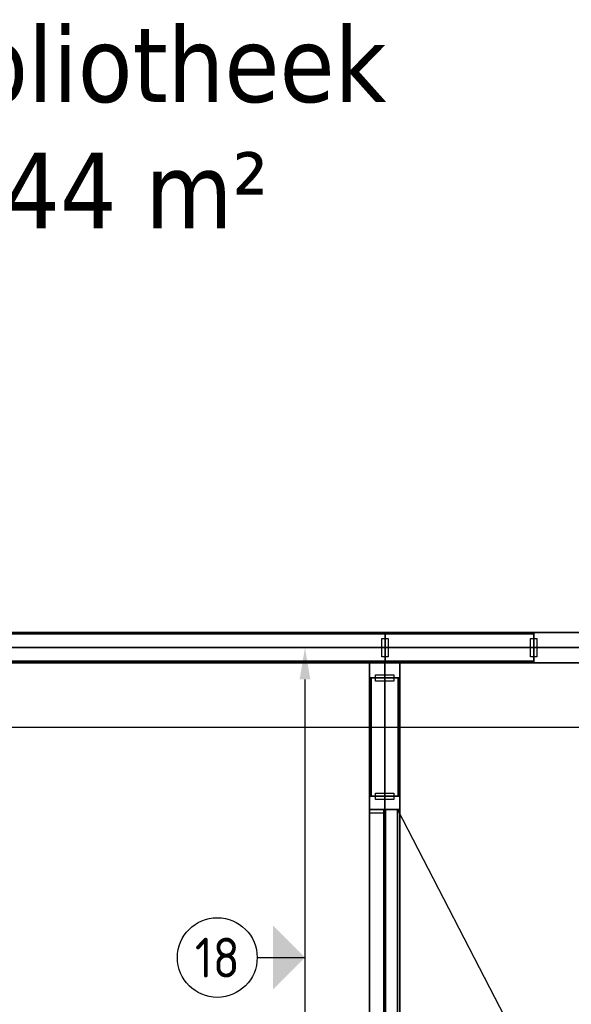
# Model space of a CAD drawing. Extents: x 3165 to 57695, y -7842 to 39081.
# Tile 215 of 248: x 49205 to 50935, y 29208 to 32299. Entities that reach past the tile are written whole.
import ezdxf
from ezdxf.enums import TextEntityAlignment as Align

# ---------------------------------------------------------------- set-up
doc = ezdxf.new("R2010")
doc.units = 0
doc.header["$LTSCALE"] = 50
doc.header["$PDSIZE"] = -5
doc.linetypes.add('HIDDEN2', pattern=[4.7625, 3.175, -1.5875])
doc.linetypes.add('Onderlegger 3e verdieping$0$stramien', pattern=[22.225, 12.7, -3.175, 3.175, -3.175])
doc.layers.get('0').update_dxf_attribs({"linetype": 'CONTINUOUS'})
doc.layers.get('DEFPOINTS').update_dxf_attribs({"linetype": 'CONTINUOUS'})
for name, color, linetype in [('AS-A38--_F----5', 2, 'CONTINUOUS'), ('AS-A38--_F---4-', 9, 'CONTINUOUS'), ('AS-A38-L_F----5', 7, 'CONTINUOUS'), ('AS-I38-E_F----5_Deuren', 7, 'CONTINUOUS'), ('AS-I38-M_F----5_Deurmodulen', 7, 'CONTINUOUS'), ('AS-I38-M_F----5_Muuraansluitingen', 7, 'CONTINUOUS'), ('AS-I38-M_F----5_Wandmodulen', 7, 'CONTINUOUS'), ('AS-L32--_F----5', 84, 'CONTINUOUS'), ('AS-L32--_F---4-', 84, 'CONTINUOUS'), ('AS-L32--_F-23--', 84, 'CONTINUOUS'), ('AS-L32--_F123--', 84, 'CONTINUOUS'), ('AS-L38--', 7, 'CONTINUOUS'), ('AS-L38--_F----5', 7, 'CONTINUOUS'), ('AS-L38--_F---4-', 7, 'CONTINUOUS'), ('AS-L38--_F-23--', 3, 'CONTINUOUS'), ('AS-L38--_F1----', 2, 'CONTINUOUS'), ('AS-L38--_F1-----', 2, 'CONTINUOUS'), ('AS-L38--_F123--', 7, 'CONTINUOUS'), ('AS-L38GL_F---4-', 2, 'CONTINUOUS'), ('AS-L38GL_F123--', 3, 'CONTINUOUS'), ('AS-M38--_F123--_Wandlengte', 1, 'CONTINUOUS'), ('AS-T38--_F----5', 7, 'CONTINUOUS'), ('AS-T38--_F-23--', 7, 'CONTINUOUS')]:
    doc.layers.add(name, color=color, linetype=linetype)
doc.layers.add('AS-I38-1_F----5', color=2, linetype='CONTINUOUS', plot=False)
doc.layers.add('IWHARTWAND', color=6, linetype='CONTINUOUS', plot=False)
doc.layers.add('Onderlegger 3e verdieping$0$A-AREA-IDEN', color=8, linetype='CONTINUOUS', lineweight=18)
doc.layers.add('Onderlegger 3e verdieping$0$S-GRID', color=8, linetype='CONTINUOUS', lineweight=18)
doc.styles.add('Onderlegger 3e verdieping$0$Tahoma_1', font='TAHOMA.TTF', dxfattribs={"height": 238.040123})
doc.styles.get("Standard").update_dxf_attribs({"font": 'isocp.shx'})
doc.dimstyles.new('CWall_F2_Wandlengte', dxfattribs={"dimscale": 50, "dimtxt": 2.5, "dimasz": 2, "dimexe": 1, "dimexo": 1, "dimgap": 0.5, "dimtad": 1, "dimdec": 0, "dimdsep": 46, "dimtxsty": 'Standard', "dimcen": 2.5, "dimclrt": 2, "dimadec": 0, "dimazin": 0, "dimtfac": 1, "dimtdec": 0, "dimtix": 1, "dimtmove": 2, "dimatfit": 0, "dimfxl": 0, "dimtolj": 1, "dimtzin": 0, "dimarcsym": 0})
pattern_1 = [(60, (160, 370), (-43300, 25000), [300, -50000]), (60, (230, 444), (-43300, 25000), [100, -50000]), (60, (187, 470), (-43300, 25000), [100, -50000]), (150, (320, 450), (-25000, -43300), [200, -50000])]
pattern_2 = [(60, (160, 1230), (-43300, 25000), [300, -50000]), (60, (230, 1304), (-43300, 25000), [100, -50000]), (60, (187, 1330), (-43300, 25000), [100, -50000]), (150, (320, 1310), (-25000, -43300), [200, -50000])]
pattern_3 = [(0, (233.25, 1360), (29.766, 59.531), [0, -59.531])]
pattern_4 = [(60, (160, 2090), (-43300, 25000), [300, -50000]), (60, (230, 2164), (-43300, 25000), [100, -50000]), (60, (187, 2190), (-43300, 25000), [100, -50000]), (150, (320, 2170), (-25000, -43300), [200, -50000])]
pattern_5 = [(60, (110, 2090), (-43300, 25000), [300, -50000]), (60, (180, 2164), (-43300, 25000), [100, -50000]), (60, (140, 2190), (-43300, 25000), [100, -50000]), (150, (270, 2170), (-25000, -43300), [200, -50000])]
pattern_6 = [(0, (185.75, 1360), (29.766, 59.531), [0, -59.531])]
pattern_7 = [(60, (110, 1230), (-43300, 25000), [300, -50000]), (60, (180, 1304), (-43300, 25000), [100, -50000]), (60, (140, 1330), (-43300, 25000), [100, -50000]), (150, (270, 1310), (-25000, -43300), [200, -50000])]
pattern_8 = [(60, (110, 370), (-43300, 25000), [300, -50000]), (60, (180, 444), (-43300, 25000), [100, -50000]), (60, (140, 470), (-43300, 25000), [100, -50000]), (150, (270, 450), (-25000, -43300), [200, -50000])]
pattern_9 = [(60, (686, 370), (-43300, 25000), [300, -50000]), (60, (760, 444), (-43300, 25000), [100, -50000]), (60, (714, 470), (-43300, 25000), [100, -50000]), (150, (850, 450), (-25000, -43300), [200, -50000])]
pattern_10 = [(60, (686, 1230), (-43300, 25000), [300, -50000]), (60, (760, 1304), (-43300, 25000), [100, -50000]), (60, (714, 1330), (-43300, 25000), [100, -50000]), (150, (850, 1310), (-25000, -43300), [200, -50000])]
pattern_11 = [(0, (761, 1360), (29.7656, 59.5312), [0, -59.5312])]
pattern_12 = [(60, (686, 2090), (-43300, 25000), [300, -50000]), (60, (760, 2164), (-43300, 25000), [100, -50000]), (60, (714, 2190), (-43300, 25000), [100, -50000]), (150, (850, 2170), (-25000, -43300), [200, -50000])]

# ---------------------------------------------------------------- blocks, each defined once
blk = doc.blocks.new('Onderlegger 3e verdieping')
at = {"layer": 'Onderlegger 3e verdieping$0$S-GRID', "linetype": 'Onderlegger 3e verdieping$0$stramien'}
blk.add_line((3164.6, 30328.2), (56107.8, 30328.2), dxfattribs=at)
at = {"layer": 'Onderlegger 3e verdieping$0$A-AREA-IDEN', "insert": (49568.6, 32278.9), "char_height": 238.04, "width": 1890, "attachment_point": 2, "line_spacing_factor": 1.000232, "style": 'Onderlegger 3e verdieping$0$Tahoma_1'}
blk.add_mtext('Bibliotheek\\P44 m²', dxfattribs=at)
blk = doc.blocks.new('BvnAans-_CTA01')
at = {"layer": 'AS-L38--_F----5', "color": 0, "invisible_edges": 10}
blk.add_3dface([(0, 0), (1, 0), (1, 0, 1), (0, 0, 1)], dxfattribs=at)
at = {"layer": 'AS-L38--_F---4-', "invisible_edges": 10}
for points in [[(0, 0.5), (1, 0.5), (1, 0.5, 1), (0, 0.5, 1)], [(0, -0.5), (1, -0.5), (1, -0.5, 1), (0, -0.5, 1)]]:
    blk.add_3dface(points, dxfattribs=at)
at = {"layer": 'AS-L38--_F---4-'}
blk.add_3dface([(0, -0.5, 1), (0, 0.5, 1), (1, 0.5, 1), (1, -0.5, 1)], dxfattribs=at)
blk = doc.blocks.new('OndrAans_CTA01')
at = {"layer": 'AS-L38--_F----5', "color": 0, "invisible_edges": 10}
blk.add_3dface([(0, 0), (1, 0), (1, 0, 1), (0, 0, 1)], dxfattribs=at)
at = {"layer": 'AS-L38--_F---4-', "invisible_edges": 10}
for points in [[(0, 0.5), (1, 0.5), (1, 0.5, 1), (0, 0.5, 1)], [(0, -0.5), (1, -0.5), (1, -0.5, 1), (0, -0.5, 1)]]:
    blk.add_3dface(points, dxfattribs=at)
at = {"layer": 'AS-L38--_F123--', "color": 0}
blk.add_3dface([(0, -0.5), (1, -0.5), (1, 0.5), (0, 0.5)], dxfattribs=at)
blk = doc.blocks.new('Q0WDSTL-_CTA01')
at = {"layer": 'AS-L38--_F-23--'}
for p, q in [((0, 0.3), (0, 0.5)), ((0, -0.3), (0, -0.5))]:
    blk.add_line(p, q, dxfattribs=at)
at = {"layer": 'AS-L38--_F-23--', "color": 1}
blk.add_lwpolyline([(0, 0.3), (1, 0.3), (1, -0.3), (0, -0.3)], dxfattribs=at)
at = {"layer": 'AS-L38--_F1-----'}
blk.add_lwpolyline([(0, 0.5), (0, -0.5)], dxfattribs=at)
blk = doc.blocks.new('D1------_CTA01')
at = {"layer": 'AS-L38--_F----5', "color": 0}
blk.add_3dface([(0, 0), (1, 0), (1, 0, 1), (0, 0, 1)], dxfattribs=at)
at = {"layer": 'AS-L38--_F---4-'}
for points in [[(0, 0.5), (1, 0.5), (1, 0.5, 1), (0, 0.5, 1)], [(0, -0.5), (1, -0.5), (1, -0.5, 1), (0, -0.5, 1)]]:
    blk.add_3dface(points, dxfattribs=at)
blk = doc.blocks.new('QWND40--_CTA01')
at = {"layer": 'AS-A38--_F----5', "extrusion": (0, -1, 0)}
h = blk.add_hatch(dxfattribs=at)
h.set_pattern_fill('CROSS', color=256, scale=5, style=0)
h.set_pattern_definition([(0, (1024.875, 1150), (31.75, 31.75), [15.875, -47.625]), (90, (1032.812, 1142.062), (-31.75, 31.75), [15.875, -47.625])])
h.paths.add_polyline_path([(0, 940), (1366.5, 940), (1366.5, 1780)])
h = blk.add_hatch(dxfattribs=at)
h.set_pattern_fill('BRASS', color=256, scale=50, style=0)
h.set_pattern_definition([(0, (341.62, 1570), (0, 317.5), []), (0, (341.62, 1728.75), (0, 317.5), [158.75, -79.375])])
h.paths.add_polyline_path([(0, 940), (1366.5, 1780), (0, 1780)])
at = {"layer": 'AS-A38--_F---4-', "extrusion": (0, -1, 0)}
h = blk.add_hatch(dxfattribs=at)
h.set_pattern_fill('CROSS', color=256, scale=5, style=0)
h.set_pattern_definition([(0, (683.25, 1360), (31.75, 31.75), [15.875, -47.625]), (90, (691.188, 1352.062), (-31.75, 31.75), [15.875, -47.625])])
h.paths.add_polyline_path([(0, 940), (1366.5, 940), (1366.5, 1780), (0, 1780)])
h = blk.add_hatch(dxfattribs=at)
h.set_pattern_fill('BRASS', color=256, scale=50, style=0)
h.set_pattern_definition([(0, (683.25, 1360), (0, 317.5), []), (0, (683.25, 1518.75), (0, 317.5), [158.75, -79.375])])
h.paths.add_polyline_path([(0, 940), (1366.5, 940), (1366.5, 1780), (0, 1780)])
at = {"layer": 'AS-A38-L_F----5', "extrusion": (0, -1, 0)}
blk.add_line((0, 0, 940), (1366.5, 0, 1780), dxfattribs=at)
at = {"layer": 'DEFPOINTS'}
blk.add_point((0, 0, 2700), dxfattribs=at)
at = {"layer": 'AS-L38--', "yscale": 95}
for name, p, xscale, zscale in [('BvnAans-_CTA01', (0, 0, 2660), 1366.5, 40), ('OndrAans_CTA01', (0, 0), 1366.5, 60), ('Q0WDSTL-_CTA01', (0, 0), 10, 10), ('D1------_CTA01', (0, 0, 1780), 1366.5, 880), ('D1------_CTA01', (0, 0, 940), 1366.5, 840), ('D1------_CTA01', (0, 0, 60), 1366.5, 880)]:
    blk.add_blockref(name, p, dxfattribs=dict(at, xscale=xscale, zscale=zscale))
at = {"layer": 'AS-L38--', "xscale": 10, "yscale": 95, "zscale": 10, "rotation": 180}
blk.add_blockref('Q0WDSTL-_CTA01', (1366.5, 0), dxfattribs=at)
at = {"layer": 'AS-I38-1_F----5', "extrusion": (0, -1, 0)}
blk.add_text('3', height=90, dxfattribs=at).set_placement((40, 130))
at = {"layer": 'AS-I38-M_F----5_Wandmodulen', "extrusion": (0, -1, 0)}
blk.add_text('AH-Z2', height=125, rotation=90, dxfattribs=at).set_placement((683.2, 2750), align=Align.MIDDLE_LEFT)
blk = doc.blocks.new('WandNr2-_CTA01')
at = {"layer": 'AS-T38--_F-23--', "color": 0, "linetype": 'ByBlock'}
blk.add_line((0, -5), (0, -2), dxfattribs=at)
blk.add_circle((0, -7.5), 2.5, dxfattribs=at)
blk.add_solid([(0, -2), (2, -4), (-2, -4)], dxfattribs=at)
blk.add_attdef('WANDNR', text='', height=2.5, dxfattribs=at).set_placement((0, -7.5), align=Align.MIDDLE)
blk = doc.blocks.new('WandNr5o_CTA01')
at = {"layer": 'AS-T38--_F----5', "color": 0, "linetype": 'ByBlock'}
blk.add_circle((0, -18), 2.5, dxfattribs=at)
blk.add_attdef('WANDNR', text='', height=2.5, dxfattribs=at).set_placement((0, -18), align=Align.MIDDLE)
blk = doc.blocks.new('QPGLAS--_CTA01')
at = {"layer": 'AS-L38--_F----5', "color": 0}
blk.add_3dface([(0, 0), (1, 0), (1, 0, 1), (0, 0, 1)], dxfattribs=at)
at = {"layer": 'AS-L38GL_F123--'}
blk.add_line((0, 0), (1, 0), dxfattribs=at)
at = {"layer": 'AS-L38GL_F---4-'}
mesh = blk.add_polymesh((6, 3), dxfattribs=at)
for k, corner in enumerate([(1, -0.45, 1), (1, -0.45), (1, -0.45), (0, -0.45, 1), (0, -0.45), (0, -0.45), (0, 0.45, 1), (0, 0.45), (0, -0.45), (1, 0.45, 1), (1, 0.45), (1, -0.45), (1, 0.45, 1), (1, 0.45, 1), (1, -0.45, 1), (0, 0.45, 1), (0, 0.45, 1), (0, -0.45, 1)]):
    mesh.set_mesh_vertex(divmod(k, 3), corner)
blk = doc.blocks.new('O4------_CTA01')
blk.add_blockref('QPGLAS--_CTA01', (0, 0))
blk = doc.blocks.new('QWND11--_CTA01')
at = {"layer": 'AS-A38--_F----5', "extrusion": (0, -1, 0)}
h = blk.add_hatch(dxfattribs=at)
h.set_pattern_fill('GLAS2', color=256, scale=50, angle=60, style=0, pattern_type=2)
h.set_pattern_definition(pattern_1)
h.paths.add_polyline_path([(0, 60), (466.5, 60), (466.5, 940), (0, 940)])
h = blk.add_hatch(dxfattribs=at)
h.set_pattern_fill('GLAS2', color=256, scale=50, angle=60, style=0, pattern_type=2)
h.set_pattern_definition(pattern_2)
h.paths.add_polyline_path([(0, 940), (466.5, 940), (466.5, 1780), (0, 1780)])
h = blk.add_hatch(dxfattribs=at)
h.set_pattern_fill('GLAS2', color=256, scale=50, angle=60, style=0, pattern_type=2)
h.set_pattern_definition(pattern_4)
h.paths.add_polyline_path([(0, 1780), (466.5, 1780), (466.5, 2660), (0, 2660)])
h = blk.add_hatch(dxfattribs=at)
h.set_pattern_fill('DOTS', color=256, scale=37.5, style=0)
h.set_pattern_definition(pattern_3)
h.paths.add_polyline_path([(10, 950), (456.5, 950), (456.5, 1770), (10, 1770)])
at = {"layer": 'AS-A38--_F---4-', "extrusion": (0, -1, 0)}
h = blk.add_hatch(dxfattribs=at)
h.set_pattern_fill('GLAS2', color=256, scale=50, angle=60, style=0, pattern_type=2)
h.set_pattern_definition(pattern_4)
h.paths.add_polyline_path([(0, 1780), (466.5, 1780), (466.5, 2660), (0, 2660)])
h = blk.add_hatch(dxfattribs=at)
h.set_pattern_fill('GLAS2', color=256, scale=50, angle=60, style=0, pattern_type=2)
h.set_pattern_definition(pattern_2)
h.paths.add_polyline_path([(0, 940), (466.5, 940), (466.5, 1780), (0, 1780)])
h = blk.add_hatch(dxfattribs=at)
h.set_pattern_fill('GLAS2', color=256, scale=50, angle=60, style=0, pattern_type=2)
h.set_pattern_definition(pattern_1)
h.paths.add_polyline_path([(0, 60), (466.5, 60), (466.5, 940), (0, 940)])
h = blk.add_hatch(dxfattribs=at)
h.set_pattern_fill('DOTS', color=256, scale=37.5, style=0)
h.set_pattern_definition(pattern_3)
h.paths.add_polyline_path([(10, 950), (456.5, 950), (456.5, 1770), (10, 1770)])
h = blk.add_hatch(dxfattribs=at)
h.set_pattern_fill('GLAS2', color=256, scale=50, angle=60, style=0, pattern_type=2)
h.set_pattern_definition(pattern_4)
h.paths.add_polyline_path([(0, 1780), (466.5, 1780), (466.5, 2660), (0, 2660)])
h = blk.add_hatch(dxfattribs=at)
h.set_pattern_fill('GLAS2', color=256, scale=50, angle=60, style=0, pattern_type=2)
h.set_pattern_definition(pattern_2)
h.paths.add_polyline_path([(0, 940), (466.5, 940), (466.5, 1780), (0, 1780)])
h = blk.add_hatch(dxfattribs=at)
h.set_pattern_fill('GLAS2', color=256, scale=50, angle=60, style=0, pattern_type=2)
h.set_pattern_definition(pattern_1)
h.paths.add_polyline_path([(0, 60), (466.5, 60), (466.5, 940), (0, 940)])
h = blk.add_hatch(dxfattribs=at)
h.set_pattern_fill('DOTS', color=256, scale=37.5, style=0)
h.set_pattern_definition(pattern_3)
h.paths.add_polyline_path([(10, 950), (456.5, 950), (456.5, 1770), (10, 1770)])
at = {"layer": 'DEFPOINTS'}
blk.add_point((0, 0, 2700), dxfattribs=at)
at = {"layer": 'AS-L38--', "yscale": 95}
for name, p, xscale, zscale in [('BvnAans-_CTA01', (0, 0, 2660), 466.5, 40), ('OndrAans_CTA01', (0, 0), 466.5, 60), ('Q0WDSTL-_CTA01', (0, 0), 10, 10), ('O4------_CTA01', (0, 0, 1780), 466.5, 880), ('O4------_CTA01', (0, 0, 940), 466.5, 840), ('O4------_CTA01', (0, 0, 60), 466.5, 880)]:
    blk.add_blockref(name, p, dxfattribs=dict(at, xscale=xscale, zscale=zscale))
at = {"layer": 'AS-L38--', "xscale": 10, "yscale": 95, "zscale": 10, "rotation": 180}
blk.add_blockref('Q0WDSTL-_CTA01', (466.5, 0), dxfattribs=at)
at = {"layer": 'AS-I38-1_F----5', "extrusion": (0, -1, 0)}
blk.add_text('2', height=90, dxfattribs=at).set_placement((40, 130))
at = {"layer": 'AS-I38-M_F----5_Wandmodulen', "extrusion": (0, -1, 0)}
blk.add_text('GH', height=125, rotation=90, dxfattribs=at).set_placement((233.2, 2750), align=Align.MIDDLE_LEFT)
blk = doc.blocks.new('3ADRDRP-_CTA01')
at = {"layer": 'AS-L38--_F----5', "color": 0}
blk.add_3dface([(0, 0), (1, 0), (1, 0, 1), (0, 0, 1)], dxfattribs=at)
at = {"layer": 'AS-L38--_F---4-'}
mesh = blk.add_polymesh((6, 3), dxfattribs=at)
for k, corner in enumerate([(1, -0.5, 1), (1, -0.5), (1, -0.5), (0, -0.5, 1), (0, -0.5), (0, -0.5), (0, 0.5, 1), (0, 0.5), (0, -0.5), (1, 0.5, 1), (1, 0.5), (1, -0.5), (1, 0.5, 1), (1, 0.5, 1), (1, -0.5, 1), (0, 0.5, 1), (0, 0.5, 1), (0, -0.5, 1)]):
    mesh.set_mesh_vertex(divmod(k, 3), corner)
blk = doc.blocks.new('Q0DRSTL-_CTA01')
at = {"layer": 'AS-L38--_F----5', "color": 0}
blk.add_3dface([(0, 0), (1, 0), (1, 0, 1), (0, 0, 1)], dxfattribs=at)
at = {"layer": 'AS-L38--_F-23--', "color": 0}
for p, q in [((0, 0.5), (0, 0.3)), ((1, 0.5), (1, 0)), ((1, 0), (1.25, 0)), ((0, -0.5), (0, -0.3))]:
    blk.add_line(p, q, dxfattribs=at)
for points in [[(1, 0.5), (0, 0.5)], [(0, -0.5), (1.25, -0.5), (1.25, 0)]]:
    blk.add_lwpolyline(points, dxfattribs=at)
at = {"layer": 'AS-L38--_F1----', "color": 0}
blk.add_lwpolyline([(0, -0.5), (1, -0.5), (1, 0.5), (0, 0.5)], close=True, dxfattribs=at)
at = {"layer": 'AS-L38--_F---4-'}
mesh = blk.add_polymesh((6, 3), dxfattribs=at)
for k, corner in enumerate([(1, -0.5, 1), (1, -0.5), (1, -0.5), (0, -0.5, 1), (0, -0.5), (0, -0.5), (0, 0.5, 1), (0, 0.5), (0, -0.5), (1, 0.5, 1), (1, 0.5), (1, -0.5), (1, 0.5, 1), (1, 0.5, 1), (1, -0.5, 1), (0, 0.5, 1), (0, 0.5, 1), (0, -0.5, 1)]):
    mesh.set_mesh_vertex(divmod(k, 3), corner)
blk = doc.blocks.new('ddch1---_CTA01')
at = {"layer": 'AS-L32--_F----5', "color": 1}
for p, q in [((0, 0.075), (1, 0.075, 0.5)), ((1, 0.075, 0.5), (0, 0.075, 1))]:
    blk.add_line(p, q, dxfattribs=at)
at = {"layer": 'AS-L32--_F----5', "color": 1, "linetype": 'HIDDEN2'}
for p, q in [((0, -0.075), (1, -0.075, 0.5)), ((1, -0.075, 0.5), (0, -0.075, 1))]:
    blk.add_line(p, q, dxfattribs=at)
at = {"layer": 'AS-L32--_F----5'}
blk.add_3dface([(0, 0), (0, 0, 1), (1, 0, 1), (1, 0)], dxfattribs=at)
at = {"layer": 'AS-L32--_F---4-'}
for points in [[(0, 1), (0, 1, 1), (1, 1, 1), (1, 1)], [(0, 1), (0, 0), (0, 0, 1), (0, 1, 1)], [(0, 0, 1), (0, 1, 1), (1, 1, 1), (1, 0, 1)], [(1, 1, 1), (1, 0, 1), (1, 0), (1, 1)], [(0, 0), (0, 0, 1), (1, 0, 1), (1, 0)]]:
    blk.add_3dface(points, dxfattribs=at)
at = {"layer": 'AS-L32--_F123--', "color": 1}
blk.add_line((0, 1), (0.8776, 11.4994), dxfattribs=at)
at = {"layer": 'AS-L32--_F123--'}
for p, q in [((1, 1), (0, 1)), ((0, 1), (0, 0)), ((1, 0), (1, 1)), ((0, 0), (1, 0))]:
    blk.add_line(p, q, dxfattribs=at)
at = {"layer": 'AS-L32--_F123--', "color": 1}
blk.add_ellipse((0, 1), major_axis=(0, 21.9), ratio=0.045662, start_param=-1.570796, end_param=-1.070796, dxfattribs=at)
at = {"layer": 'DEFPOINTS'}
blk.add_point((0, 0), dxfattribs=at)
blk.add_point((0, 0), dxfattribs=at)
blk = doc.blocks.new('KlnkRcht_CTA01')
at = {"layer": 'AS-L32--_F----5'}
blk.add_polyline3d([(-0.5, 0, -0.5), (0.5, 0, -0.5), (0.5, 0, 0.5), (-0.5, 0, 0.5)], close=True, dxfattribs=at)
at = {"layer": 'AS-L32--_F-23--'}
for p, q in [((0.3, -0.6, -0.5), (0.3, 0, -0.5)), ((0.5, 0, -0.5), (0.5, -1, -0.5)), ((-0.5, -1, -0.5), (-0.5, -0.6, -0.5)), ((-0.5, -0.6, -0.5), (0.3, -0.6, -0.5)), ((0.5, -1, -0.5), (-0.5, -1, -0.5))]:
    blk.add_line(p, q, dxfattribs=at)
at = {"layer": 'AS-L32--_F---4-'}
mesh = blk.add_polyface(dxfattribs=at)
corners = [(0.5, 0, -0.5), (0.5, -1, -0.5), (-0.5, -1, -0.5), (-0.5, -0.6, -0.5), (0.3, -0.6, -0.5), (0.3, 0, -0.5), (0.5, 0, 0.5), (0.5, -1, 0.5), (-0.5, -1, 0.5), (-0.5, -0.6, 0.5), (0.3, -0.6, 0.5), (0.3, 0, 0.5)]
mesh.append_faces([[corners[k] for k in face] for face in [(0, 1, 7, 6), (1, 2, 8, 7), (2, 3, 9, 8)]])
mesh.append_faces([[corners[k] for k in face] for face in [(6, 10, 11)]], dxfattribs={"vtx0": -1})
mesh.append_faces([[corners[k] for k in face] for face in [(6, 9, 10)]], dxfattribs={"vtx0": -1, "vtx2": -1})
mesh.append_faces([[corners[k] for k in face] for face in [(6, 7, 8, 9)]], dxfattribs={"vtx3": -1})
blk = doc.blocks.new('QDR-9---_CTA01')
at = {"layer": 'DEFPOINTS'}
blk.add_point((0, 0, 2700), dxfattribs=at)
at = {"layer": 'AS-L38--'}
for name, p, xscale, yscale, zscale in [('ddch1---_CTA01', (41.5, 0, 10), 926, 40, 2585), ('KlnkRcht_CTA01', (842.5, 40, 1050), 150, -50, 20), ('BvnAans-_CTA01', (0, 0, 2660), 1013, 95, 40), ('Q0WDSTL-_CTA01', (0, 0), 10, 95, 10), ('3ADRDRP-_CTA01', (0, 0, 2595), 1013, 95, 65), ('Q0DRSTL-_CTA01', (0, 0), 41.5, 95, 2595), ('Q0DRSTL-_CTA01', (1013, 0), -41.5, 95, 2595), ('KlnkRcht_CTA01', (842.5, 0, 1050), 150, 50, 20)]:
    blk.add_blockref(name, p, dxfattribs=dict(at, xscale=xscale, yscale=yscale, zscale=zscale))
at = {"layer": 'AS-L38--', "xscale": 10, "yscale": 95, "zscale": 10, "rotation": 180}
blk.add_blockref('Q0WDSTL-_CTA01', (1013, 0), dxfattribs=at)
at = {"layer": 'AS-I38-E_F----5_Deuren', "extrusion": (0, -1, 0)}
blk.add_text('926x2585', height=90, dxfattribs=at).set_placement((959, 175), align=Align.BOTTOM_RIGHT)
at = {"layer": 'AS-I38-M_F----5_Deurmodulen', "extrusion": (0, -1, 0)}
blk.add_text('DA', height=125, rotation=90, dxfattribs=at).set_placement((506.5, 2750), align=Align.MIDDLE_LEFT)
blk = doc.blocks.new('*D337')
at = {"layer": 'AS-M38--_F123--_Wandlengte', "color": 0, "lineweight": -2}
for p, q in [((50299.6, 30328.2), (50049.6, 30328.2)), ((50099.6, 30228.2), (50099.6, 26762.2)), ((50299.6, 26662.2), (50049.6, 26662.2))]:
    blk.add_line(p, q, dxfattribs=at)
at = {"layer": 'AS-M38--_F123--_Wandlengte', "color": 0}
for points in [[(50082.9, 30228.2), (50116.3, 30228.2), (50099.6, 30328.2)], [(50082.9, 26762.2), (50116.3, 26762.2), (50099.6, 26662.2)]]:
    blk.add_solid(points, dxfattribs=at)
at = {"layer": 'DEFPOINTS', "color": 0}
for p in [(50349.6, 30328.2), (50099.6, 26662.2), (50349.6, 26662.2)]:
    blk.add_point(p, dxfattribs=at)
at = {"layer": 'AS-M38--_F123--_Wandlengte', "color": 2, "insert": (50012.1, 28495.2), "char_height": 125, "attachment_point": 5, "rotation": 90}
blk.add_mtext('\\A1;3666', dxfattribs=at)
blk = doc.blocks.new('QWND36--_CTA01')
at = {"layer": 'AS-A38--_F----5', "extrusion": (0, -1, 0)}
h = blk.add_hatch(dxfattribs=at)
h.set_pattern_fill('GLAS2', color=256, scale=50, angle=60, style=0, pattern_type=2)
h.set_pattern_definition(pattern_5)
h.paths.add_polyline_path([(0, 1780), (371.5, 1780), (371.5, 2660), (0, 2660)])
h = blk.add_hatch(dxfattribs=at)
h.set_pattern_fill('GLAS2', color=256, scale=50, angle=60, style=0, pattern_type=2)
h.set_pattern_definition(pattern_7)
h.paths.add_polyline_path([(0, 940), (371.5, 940), (371.5, 1780), (0, 1780)])
h = blk.add_hatch(dxfattribs=at)
h.set_pattern_fill('GLAS2', color=256, scale=50, angle=60, style=0, pattern_type=2)
h.set_pattern_definition(pattern_8)
h.paths.add_polyline_path([(0, 60), (371.5, 60), (371.5, 940), (0, 940)])
h = blk.add_hatch(dxfattribs=at)
h.set_pattern_fill('DOTS', color=256, scale=37.5, style=0)
h.set_pattern_definition(pattern_6)
h.paths.add_polyline_path([(10, 950), (361.5, 950), (361.5, 1770), (10, 1770)])
at = {"layer": 'AS-A38--_F---4-', "extrusion": (0, -1, 0)}
h = blk.add_hatch(dxfattribs=at)
h.set_pattern_fill('GLAS2', color=256, scale=50, angle=60, style=0, pattern_type=2)
h.set_pattern_definition(pattern_5)
h.paths.add_polyline_path([(0, 1780), (371.5, 1780), (371.5, 2660), (0, 2660)])
h = blk.add_hatch(dxfattribs=at)
h.set_pattern_fill('GLAS2', color=256, scale=50, angle=60, style=0, pattern_type=2)
h.set_pattern_definition(pattern_7)
h.paths.add_polyline_path([(0, 940), (371.5, 940), (371.5, 1780), (0, 1780)])
h = blk.add_hatch(dxfattribs=at)
h.set_pattern_fill('GLAS2', color=256, scale=50, angle=60, style=0, pattern_type=2)
h.set_pattern_definition(pattern_8)
h.paths.add_polyline_path([(0, 60), (371.5, 60), (371.5, 940), (0, 940)])
h = blk.add_hatch(dxfattribs=at)
h.set_pattern_fill('DOTS', color=256, scale=37.5, style=0)
h.set_pattern_definition(pattern_6)
h.paths.add_polyline_path([(10, 950), (361.5, 950), (361.5, 1770), (10, 1770)])
h = blk.add_hatch(dxfattribs=at)
h.set_pattern_fill('GLAS2', color=256, scale=50, angle=60, style=0, pattern_type=2)
h.set_pattern_definition(pattern_5)
h.paths.add_polyline_path([(0, 1780), (371.5, 1780), (371.5, 2660), (0, 2660)])
h = blk.add_hatch(dxfattribs=at)
h.set_pattern_fill('GLAS2', color=256, scale=50, angle=60, style=0, pattern_type=2)
h.set_pattern_definition(pattern_7)
h.paths.add_polyline_path([(0, 940), (371.5, 940), (371.5, 1780), (0, 1780)])
h = blk.add_hatch(dxfattribs=at)
h.set_pattern_fill('GLAS2', color=256, scale=50, angle=60, style=0, pattern_type=2)
h.set_pattern_definition(pattern_8)
h.paths.add_polyline_path([(0, 60), (371.5, 60), (371.5, 940), (0, 940)])
h = blk.add_hatch(dxfattribs=at)
h.set_pattern_fill('DOTS', color=256, scale=37.5, style=0)
h.set_pattern_definition(pattern_6)
h.paths.add_polyline_path([(10, 950), (361.5, 950), (361.5, 1770), (10, 1770)])
at = {"layer": 'DEFPOINTS'}
blk.add_point((0, 0, 2700), dxfattribs=at)
at = {"layer": 'AS-L38--', "yscale": 95}
for name, p, xscale, zscale in [('BvnAans-_CTA01', (0, 0, 2660), 371.5, 40), ('OndrAans_CTA01', (0, 0), 371.5, 60), ('Q0WDSTL-_CTA01', (0, 0), 10, 10), ('O4------_CTA01', (0, 0, 940), 371.5, 840), ('O4------_CTA01', (0, 0, 1780), 371.5, 880), ('O4------_CTA01', (0, 0, 60), 371.5, 880)]:
    blk.add_blockref(name, p, dxfattribs=dict(at, xscale=xscale, zscale=zscale))
at = {"layer": 'AS-L38--', "xscale": 10, "yscale": 95, "zscale": 10, "rotation": 180}
blk.add_blockref('Q0WDSTL-_CTA01', (371.5, 0), dxfattribs=at)
at = {"layer": 'AS-I38-1_F----5', "extrusion": (0, -1, 0)}
blk.add_text('1', height=90, dxfattribs=at).set_placement((40, 130))
at = {"layer": 'AS-I38-M_F----5_Wandmodulen', "extrusion": (0, -1, 0)}
blk.add_text('GH', height=125, rotation=90, dxfattribs=at).set_placement((185.8, 2750), align=Align.MIDDLE_LEFT)
blk = doc.blocks.new('QSRT2---_CTA01')
at = {"layer": 'AS-L38--_F----5', "linetype": 'HIDDEN2'}
blk.add_line((0, 0), (0, 0, 2700), dxfattribs=at)
at = {"layer": 'AS-L38--_F----5', "invisible_edges": 4}
for points in [[(47.5, 0), (47.5, 0, 60), (95, 0, 60), (95, 0)], [(47.5, 0, 2660), (47.5, 0, 2700), (95, 0, 2700), (95, 0, 2660)]]:
    blk.add_3dface(points, dxfattribs=at)
at = {"layer": 'AS-L38--_F----5'}
blk.add_3dface([(47.5, 0, 60), (47.5, 0, 2660), (95, 0, 2660), (95, 0, 60)], dxfattribs=at)
at = {"layer": 'AS-L38--_F---4-', "invisible_edges": 4}
for points in [[(95, 47.5), (95, 47.5, 60), (47.5, 47.5, 60), (47.5, 47.5)], [(95, 47.5, 2660), (95, 47.5, 2700), (47.5, 47.5, 2700), (47.5, 47.5, 2660)], [(47.5, -47.5), (47.5, -47.5, 60), (95, -47.5, 60), (95, -47.5)], [(47.5, -47.5, 2660), (47.5, -47.5, 2700), (95, -47.5, 2700), (95, -47.5, 2660)]]:
    blk.add_3dface(points, dxfattribs=at)
at = {"layer": 'AS-L38--_F---4-'}
for points in [[(95, 47.5, 60), (95, 47.5, 2660), (47.5, 47.5, 2660), (47.5, 47.5, 60)], [(47.5, 47.5), (47.5, 47.5, 60), (47.5, -47.5, 60), (47.5, -47.5)], [(47.5, 47.5, 60), (47.5, 47.5, 2660), (47.5, -47.5, 2660), (47.5, -47.5, 60)], [(47.5, 47.5, 2660), (47.5, 47.5, 2700), (47.5, -47.5, 2700), (47.5, -47.5, 2660)], [(95, 47.5, 2700), (47.5, 47.5, 2700), (47.5, -47.5, 2700), (95, -47.5, 2700)], [(47.5, -47.5, 60), (47.5, -47.5, 2660), (95, -47.5, 2660), (95, -47.5, 60)]]:
    blk.add_3dface(points, dxfattribs=at)
at = {"layer": 'AS-L38--_F123--'}
blk.add_lwpolyline([(95, 47.5), (47.5, 47.5), (47.5, -47.5), (95, -47.5)], dxfattribs=at)
at = {"layer": 'DEFPOINTS'}
blk.add_point((0, 0, 2700), dxfattribs=at)
at = {"layer": 'AS-L38--', "xscale": 10, "yscale": 95, "zscale": 10, "rotation": 180}
blk.add_blockref('Q0WDSTL-_CTA01', (95, 0), dxfattribs=at)
at = {"layer": 'AS-I38-M_F----5_Muuraansluitingen', "extrusion": (0, -1, 0)}
blk.add_text('D12', height=125, rotation=90, dxfattribs=at).set_placement((0, 2750), align=Align.MIDDLE_LEFT)
blk = doc.blocks.new('QWND30--_CTA01')
at = {"layer": 'AS-A38--_F----5', "extrusion": (0, -1, 0)}
h = blk.add_hatch(dxfattribs=at)
h.set_pattern_fill('GLAS2', color=256, scale=50, angle=60, style=0, pattern_type=2)
h.set_pattern_definition(pattern_9)
h.paths.add_polyline_path([(0, 60), (1522, 60), (1522, 940), (0, 940)])
h = blk.add_hatch(dxfattribs=at)
h.set_pattern_fill('GLAS2', color=256, scale=50, angle=60, style=0, pattern_type=2)
h.set_pattern_definition(pattern_10)
h.paths.add_polyline_path([(0, 940), (1522, 940), (1522, 1780), (0, 1780)])
h = blk.add_hatch(dxfattribs=at)
h.set_pattern_fill('GLAS2', color=256, scale=50, angle=60, style=0, pattern_type=2)
h.set_pattern_definition(pattern_12)
h.paths.add_polyline_path([(0, 1780), (1522, 1780), (1522, 2660), (0, 2660)])
h = blk.add_hatch(dxfattribs=at)
h.set_pattern_fill('DOTS', color=256, scale=37.5, style=0)
h.set_pattern_definition(pattern_11)
h.paths.add_polyline_path([(10, 950), (1512, 950), (1512, 1770), (10, 1770)])
at = {"layer": 'AS-A38--_F---4-', "extrusion": (0, -1, 0)}
h = blk.add_hatch(dxfattribs=at)
h.set_pattern_fill('GLAS2', color=256, scale=50, angle=60, style=0, pattern_type=2)
h.set_pattern_definition(pattern_9)
h.paths.add_polyline_path([(0, 60), (1522, 60), (1522, 940), (0, 940)])
h = blk.add_hatch(dxfattribs=at)
h.set_pattern_fill('GLAS2', color=256, scale=50, angle=60, style=0, pattern_type=2)
h.set_pattern_definition(pattern_10)
h.paths.add_polyline_path([(0, 940), (1522, 940), (1522, 1780), (0, 1780)])
h = blk.add_hatch(dxfattribs=at)
h.set_pattern_fill('GLAS2', color=256, scale=50, angle=60, style=0, pattern_type=2)
h.set_pattern_definition(pattern_12)
h.paths.add_polyline_path([(0, 1780), (1522, 1780), (1522, 2660), (0, 2660)])
h = blk.add_hatch(dxfattribs=at)
h.set_pattern_fill('DOTS', color=256, scale=37.5, style=0)
h.set_pattern_definition(pattern_11)
h.paths.add_polyline_path([(10, 950), (1512, 950), (1512, 1770), (10, 1770)])
h = blk.add_hatch(dxfattribs=at)
h.set_pattern_fill('GLAS2', color=256, scale=50, angle=60, style=0, pattern_type=2)
h.set_pattern_definition(pattern_9)
h.paths.add_polyline_path([(0, 60), (1522, 60), (1522, 940), (0, 940)])
h = blk.add_hatch(dxfattribs=at)
h.set_pattern_fill('GLAS2', color=256, scale=50, angle=60, style=0, pattern_type=2)
h.set_pattern_definition(pattern_10)
h.paths.add_polyline_path([(0, 940), (1522, 940), (1522, 1780), (0, 1780)])
h = blk.add_hatch(dxfattribs=at)
h.set_pattern_fill('GLAS2', color=256, scale=50, angle=60, style=0, pattern_type=2)
h.set_pattern_definition(pattern_12)
h.paths.add_polyline_path([(0, 1780), (1522, 1780), (1522, 2660), (0, 2660)])
h = blk.add_hatch(dxfattribs=at)
h.set_pattern_fill('DOTS', color=256, scale=37.5, style=0)
h.set_pattern_definition(pattern_11)
h.paths.add_polyline_path([(10, 950), (1512, 950), (1512, 1770), (10, 1770)])
at = {"layer": 'DEFPOINTS'}
blk.add_point((0, 0, 2700), dxfattribs=at)
at = {"layer": 'AS-L38--', "yscale": 95}
for name, p, xscale, zscale in [('BvnAans-_CTA01', (0, 0, 2660), 1522, 40), ('OndrAans_CTA01', (0, 0), 1522, 60), ('Q0WDSTL-_CTA01', (0, 0), 10, 10), ('O4------_CTA01', (0, 0, 1780), 1522, 880), ('O4------_CTA01', (0, 0, 940), 1522, 840), ('O4------_CTA01', (0, 0, 60), 1522, 880)]:
    blk.add_blockref(name, p, dxfattribs=dict(at, xscale=xscale, zscale=zscale))
at = {"layer": 'AS-L38--', "xscale": 10, "yscale": 95, "zscale": 10, "rotation": 180}
blk.add_blockref('Q0WDSTL-_CTA01', (1522, 0), dxfattribs=at)
at = {"layer": 'AS-I38-1_F----5', "extrusion": (0, -1, 0)}
blk.add_text('1', height=90, dxfattribs=at).set_placement((40, 130))
at = {"layer": 'AS-I38-M_F----5_Wandmodulen', "extrusion": (0, -1, 0)}
blk.add_text('GH', height=125, rotation=90, dxfattribs=at).set_placement((761, 2750), align=Align.MIDDLE_LEFT)
blk = doc.blocks.new('*D420')
at = {"layer": 'AS-M38--_F123--_Wandlengte', "color": 0, "lineweight": -2}
for p, q in [((48793.6, 30278.2), (48793.6, 30028.2)), ((53863.6, 30278.2), (53863.6, 30028.2)), ((48893.6, 30078.2), (53763.6, 30078.2))]:
    blk.add_line(p, q, dxfattribs=at)
at = {"layer": 'AS-M38--_F123--_Wandlengte', "color": 0}
for points in [[(48893.6, 30094.9), (48893.6, 30061.5), (48793.6, 30078.2)], [(53763.6, 30094.9), (53763.6, 30061.5), (53863.6, 30078.2)]]:
    blk.add_solid(points, dxfattribs=at)
at = {"layer": 'DEFPOINTS', "color": 0}
for p in [(48793.6, 30328.2), (53863.6, 30328.2), (53863.6, 30078.2)]:
    blk.add_point(p, dxfattribs=at)
at = {"layer": 'AS-M38--_F123--_Wandlengte', "color": 2, "insert": (51328.6, 30165.7), "char_height": 125, "attachment_point": 5}
blk.add_mtext('\\A1;5070', dxfattribs=at)

msp = doc.modelspace()

# ---------------------------------------------------------------- linework, layer by layer
at = {"layer": 'IWHARTWAND'}
for p, q in [((53875.6, 30328.2), (48793.6, 30328.2)), ((50349.6, 30328.2), (50349.6, 26662.2))]:
    msp.add_line(p, q, dxfattribs=at)

# ---------------------------------------------------------------- block references
msp.add_blockref('Onderlegger 3e verdieping', (0, 0))
at = {"layer": 'AS-L38--', "rotation": 270}
for name, p in [('QSRT2---_CTA01', (50349.6, 30328.2)), ('QWND36--_CTA01', (50349.6, 30233.2)), ('QDR-9---_CTA01', (50349.6, 29861.7))]:
    msp.add_blockref(name, p, dxfattribs=at)
at = {"layer": 'AS-L38--'}
for name, p in [('QWND30--_CTA01', (48828.6, 30328.2)), ('QWND11--_CTA01', (50350.6, 30328.2)), ('QWND40--_CTA01', (50817.1, 30328.2))]:
    msp.add_blockref(name, p, dxfattribs=at)
ref = msp.add_blockref('WandNr2-_CTA01', (50199.6, 29355.2), dxfattribs=dict(at, xscale=50, yscale=50, zscale=50, rotation=270))
ref.add_attrib('WANDNR', '18', dxfattribs={"layer": 'AS-T38--_F-23--', "color": 0, "linetype": 'ByBlock', "height": 125}).set_placement((49824.6, 29355.2), align=Align.MIDDLE)
at = {"layer": 'AS-L38--', "extrusion": (-1, 0, 0)}
ref = msp.add_blockref('WandNr5o_CTA01', (-29355.2, -100, -50349.6), dxfattribs=dict(at, xscale=50, yscale=50, zscale=50))
ref.add_attrib('WANDNR', '18', dxfattribs={"layer": 'AS-T38--_F----5', "color": 0, "linetype": 'ByBlock', "extrusion": (-1, 0, 0), "height": 125}).set_placement((-29355.2, -1000, -50349.6), align=Align.MIDDLE)

# ---------------------------------------------------------------- dimensions: what is measured, and where the dimension line sits
at = {"layer": 'AS-M38--_F123--_Wandlengte'}
for p1, p2, picture, middle in [((48793.6, 30328.2), (53863.6, 30328.2), '*D420', (51328.6, 30165.7)), ((50349.6, 30328.2), (50349.6, 26662.2), '*D337', (50012.1, 28495.2))]:
    dim = msp.add_aligned_dim(p1=p1, p2=p2, distance=-250, dimstyle='CWall_F2_Wandlengte', dxfattribs=at)
    dim.commit()
    dim.dimension.update_dxf_attribs({"geometry": picture, "text_midpoint": middle})

doc.saveas('drawing.dxf')
